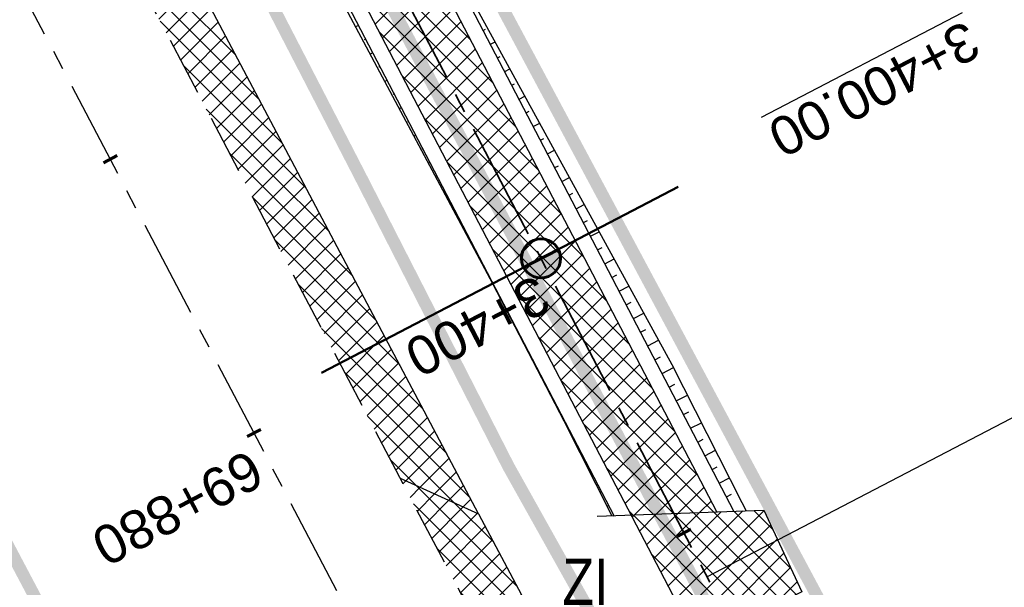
# Model space of a CAD drawing. Header units: metres. Extents: x 7529682 to 7533711, y 5721195 to 5727842.
# Tile 82 of 232: x 7531284 to 7531316, y 5724785 to 5724803. Entities that reach past the tile are written whole.
import ezdxf

# ---------------------------------------------------------------- set-up
doc = ezdxf.new("R2010")
doc.units = ezdxf.units.M
for name, pattern in [('817-dzialki-09-05-04$0$HIDDEN', [0.375, 0.25, -0.125]), ('ACAD_ISO05W100', [33, 24, -3, 0, -3, 0, -3]), ('CENTER', [50.800000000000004, 31.75, -6.35, 6.35, -6.35]), ('CENTER2', [28.575000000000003, 19.05, -3.175, 3.175, -3.175]), ('HIDDEN', [9.524999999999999, 6.35, -3.175])]:
    doc.linetypes.add(name, pattern=pattern)
for name, color, linetype in [('C-DROGI-SYTUACJA', 7, 'Continuous'), ('C-DROGI-SYTUACJA-ETYKIETY', 7, 'Continuous'), ('D-hatch-pobocza', 131, 'Continuous'), ('D-hatch-zjazdy-BA', 244, 'Continuous'), ('D-hatch-zjazdy-kruszywo', 111, 'Continuous'), ('D-pobocza', 60, 'Continuous'), ('D-rowy', 160, 'Continuous'), ('D-skarpa', 2, 'Continuous'), ('D-skarpa-kreskowanie', 2, 'Continuous')]:
    doc.layers.add(name, color=color, linetype=linetype)
for name, color, linetype, lineweight, true_color in [('D-hatch-ciag-pieszo-rowerowy', 7, 'Continuous', 13, 0xff9f80), ('D-LR-etap-III', 7, '817-dzialki-09-05-04$0$HIDDEN', 50, 0x00008f), ('D-przekroje-pop', 7, 'Continuous', 50, 0x000099)]:
    doc.layers.add(name, color=color, linetype=linetype, lineweight=lineweight, true_color=true_color)
for name, color, linetype, lineweight in [('D-krawędzie', 3, 'Continuous', 30), ('D-obrzeża', 2, 'Continuous', 30), ('D-oś', 10, 'CENTER', 30), ('D-pas-drogowy', 7, 'ACAD_ISO05W100', 50), ('D-zjazdy', 202, 'Continuous', 30), ('D-zjazdy-opis', 202, 'Continuous', 30)]:
    doc.layers.add(name, color=color, linetype=linetype, lineweight=lineweight)
doc.layers.add('poprzeczki', color=7, linetype='Continuous', true_color=0x0000c7)
doc.styles.add('2mm08', font='arial.ttf', dxfattribs={"width": 0.8})
doc.styles.get("Standard").update_dxf_attribs({"font": 'arial.ttf'})
pattern_1 = [(45, (0.8853450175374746, 0.4649341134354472), (-0.3367596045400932, 0.3367596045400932), []), (135, (0.8853450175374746, 0.4649341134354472), (-0.3367596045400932, -0.3367596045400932), [])]
pattern_2 = [(45, (0, 0), (-0.3367596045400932, 0.3367596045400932), []), (135, (0, 0), (-0.3367596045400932, -0.3367596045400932), [])]

# ---------------------------------------------------------------- blocks, each defined once
blk = doc.blocks.new('AeccTickLine')
at = {"color": 0, "linetype": 'ByBlock', "lineweight": -2}
blk.add_line((0, 1), (-3.673819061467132e-16, -1), dxfattribs=at)
blk = doc.blocks.new('kilometraz')
at = {"linetype": 'ByBlock', "lineweight": -2}
blk.add_hatch(color=0, dxfattribs=at).paths.add_polyline_path([(0, -0.28125, 0.4142135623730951), (0.28125, 0, 0.4142135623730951), (0, 0.28125)])
at = {"color": 0, "linetype": 'ByBlock', "lineweight": -2}
blk.add_line((0, 0.28125), (0, -0.28125), dxfattribs=at)
blk.add_circle((0, 0), 0.28125, dxfattribs=at)

msp = doc.modelspace()

# ---------------------------------------------------------------- hatches: boundary and pattern name
at = {"layer": 'D-hatch-ciag-pieszo-rowerowy'}
h = msp.add_hatch(dxfattribs=at)
h.set_pattern_fill('ANSI37', color=256, scale=0.15, style=0)
h.set_pattern_definition(pattern_1)
h.paths.add_polyline_path([(7531176.001662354, 5725035.63263457), (7531173.776119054, 5725034.493482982), (7531202.515371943, 5724979.795162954), (7531233.695975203, 5724920.949650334), (7531258.824090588, 5724873.473403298), (7531292.224994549, 5724809.507396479), (7531303.703463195, 5724787.477282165), (7531306.469608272, 5724787.578715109), (7531294.441068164, 5724810.664555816), (7531261.036940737, 5724874.63673589), (7531235.905024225, 5724922.120164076), (7531204.726462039, 5724980.961824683)])
at = {"layer": 'D-hatch-pobocza'}
h = msp.add_hatch(dxfattribs=at)
h.set_pattern_fill('ANSI37', color=256, scale=0.15, style=0)
h.set_pattern_definition(pattern_2)
h.paths.add_polyline_path([(7531224.12, 5724929.62), (7531213.15, 5724949.98), (7531200.73, 5724973.91), (7531188.83, 5724996.41), (7531176.889999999, 5725019.33), (7531166.91, 5725038.07), (7531158.980160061, 5725054.059290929), (7531158.14196267, 5725051.386259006), (7531167.380094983, 5725033.766927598), (7531197.164745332, 5724976.987689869), (7531228.151004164, 5724918.034426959), (7531253.152837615, 5724870.491119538), (7531286.7961686, 5724806.653565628), (7531296.234606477, 5724788.675232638), (7531298.77605959, 5724787.517560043), (7531278.139999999, 5724826.49), (7531263.88, 5724853.83), (7531259.009999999, 5724862.85), (7531247.509999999, 5724884.88), (7531235.21, 5724908.21)])
at = {"layer": 'D-hatch-zjazdy-BA'}
h = msp.add_hatch(dxfattribs=at)
h.set_pattern_fill('ANSI37', color=256, scale=0.15, style=0)
h.set_pattern_definition(pattern_1)
h.paths.add_polyline_path([(7531305.884352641, 5724783.291598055), (7531309.21761864, 5724784.998913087), (7531307.992141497, 5724787.634545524), (7531303.703463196, 5724787.477282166)])
at = {"layer": 'D-hatch-zjazdy-kruszywo'}
h = msp.add_hatch(dxfattribs=at)
h.set_pattern_fill('ANSI37', color=256, scale=0.15, style=0)
h.set_pattern_definition(pattern_2)
h.paths.add_polyline_path([(7531298.77605959, 5724787.517560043), (7531296.234606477, 5724788.675232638), (7531302.440936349, 5724776.853417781), (7531302.376963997, 5724780.71917558)])

# ---------------------------------------------------------------- linework, layer by layer
at = {"layer": 'C-DROGI-SYTUACJA', "color": 10, "linetype": 'CENTER2', "lineweight": 35, "ltscale": 0.2}
msp.add_lwpolyline([(7531154.313313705, 5725078.4002911, -0.06893621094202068), (7531156.868938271, 5725074.829562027), (7531166.993104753, 5725055.549823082, -0.06873154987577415), (7531168.47910387, 5725051.431584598), (7531169.100428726, 5725048.502816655, 0.0687825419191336), (7531171.889509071, 5725040.775727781), (7531203.620916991, 5724980.378493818), (7531234.800499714, 5724921.534907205), (7531259.930515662, 5724874.055069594), (7531293.333031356, 5724810.085976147), (7531313.159872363, 5724772.033203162), (7531341.528881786, 5724719.923105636, -0.009023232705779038), (7531346.533284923, 5724710.322073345), (7531363.734853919, 5724675.815312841), (7531380.064961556, 5724644.822693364), (7531398.584264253, 5724609.362510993), (7531424.896642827, 5724559.228182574), (7531446.141834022, 5724518.960513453), (7531474.815809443, 5724464.451899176), (7531498.201389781, 5724419.897359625)], format="xyb", dxfattribs=at)
at = {"layer": 'D-krawędzie', "linetype": 'HIDDEN', "ltscale": 0.3, "flags": 128}
msp.add_lwpolyline([(7530572.009999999, 5726166.06), (7530620.380949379, 5726072.761487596), (7530641.555222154, 5726032.007915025), (7530660.960861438, 5725995.070069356), (7530689.128213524, 5725941.540167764), (7530707.335918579, 5725907.031820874), (7530725.255781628, 5725873.092686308), (7530743.969545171, 5725837.653904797), (7530770.526708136, 5725787.119408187), (7530787.864146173, 5725754.266918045), (7530809.897571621, 5725712.541613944), (7530824.739035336, 5725684.389287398), (7530840.856259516, 5725653.693092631), (7530860.675070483, 5725616.154465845), (7530865.283000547, 5725607.394015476), (7530878.050274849, 5725583.079962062), (7530918.171722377, 5725507.178125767), (7530950.162943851, 5725446.305402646), (7530993.419108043, 5725364.264712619), (7531022.766433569, 5725308.719304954), (7531053.80955549, 5725249.872416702), (7531081.165622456, 5725197.874670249), (7531103.902359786, 5725154.540603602), (7531128.123220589, 5725108.448161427), (7531149.3, 5725068.249999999), (7531167.380094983, 5725033.766927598), (7531197.164745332, 5724976.987689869), (7531228.151004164, 5724918.034426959), (7531253.152837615, 5724870.491119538), (7531286.7961686, 5724806.653565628), (7531306.739858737, 5724768.664832), (7531335.094443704, 5724714.652299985), (7531357.3191504, 5724672.438740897), (7531373.644908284, 5724641.454376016), (7531392.161870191, 5724605.998675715), (7531418.480331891, 5724555.852756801), (7531439.726902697, 5724515.582472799), (7531468.399107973, 5724461.077223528), (7531491.782023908, 5724416.527754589), (7531531.990296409, 5724339.832565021), (7531557.226635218, 5724291.658956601), (7531569.851546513, 5724267.577443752), (7531591.375556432, 5724226.547822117), (7531610.003879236, 5724191.103071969), (7531616.882991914, 5724177.998849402), (7531629.984986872, 5724153.025496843), (7531641.006768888, 5724132.021778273), (7531664.906257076, 5724087.616922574), (7531677.64401952, 5724064.785715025), (7531683.112433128, 5724054.988140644), (7531686.752875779, 5724048.180044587), (7531695.447538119, 5724031.696667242), (7531703.748818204, 5724015.917210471), (7531709.214143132, 5724005.513965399), (7531719.388607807, 5723986.14687362), (7531726.295217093, 5723973.000144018), (7531732.740794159, 5723960.735633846), (7531735.13, 5723956.19)], dxfattribs=at)
at = {"layer": 'D-LR-etap-III', "ltscale": 10, "flags": 128}
msp.add_lwpolyline([(7531750.474471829, 5723895.103125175, 0.4, 0.4, 0), (7531750.505, 5723895.13, 0.4, 0.4, 0), (7531682.71, 5724022.92, 0.4, 0.4, 0), (7531619.177023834, 5724147.203692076, 0.4, 0.4, 0), (7531592.308960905, 5724198.48863389, 0.4, 0.4, 0), (7531553.263875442, 5724272.918564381, 0.4, 0.4, 0), (7531504.019999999, 5724366.79, 0.4, 0.4, 0), (7531482.09, 5724407.62, 0.4, 0.4, 0), (7531412.350402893, 5724541.182759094, 0.4, 0.4, 0), (7531388.463669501, 5724586.929768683, 0.4, 0.4, 0), (7531345.12, 5724669.94, 0.4, 0.4, 0), (7531127.66, 5725081.67, 0.4, 0.4, 0), (7531059.253139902, 5725211.040795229, 0.4, 0.4, 0), (7531008.007244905, 5725307.953830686, 0.4, 0.4, 0), (7530964.181635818, 5725390.835555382, 0.4, 0.4, 0), (7530914.557354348, 5725484.683561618, 0.4, 0.4, 0), (7530865.243241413, 5725577.493975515, 0.4, 0.4, 0), (7530840.085257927, 5725624.058651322, 0.4, 0.4, 0), (7530802.559525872, 5725694.924584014, 0.4, 0.4, 0), (7530755.54, 5725787.51, 0.4, 0.4, 0), (7530708.717810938, 5725876.303221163, 0.4, 0.4, 0), (7530695.12, 5725902.09, 0.4, 0.4, 0), (7530642.91397006, 5726001.07839487, 0.4, 0.4, 0), (7530634.934723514, 5726016.146615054, 0.4, 0.4, 0), (7530610.820000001, 5726061.929999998, 0.4, 0.4, 0), (7530610.820000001, 5726061.929999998, 0.4, 0.4, 0), (7530607.21, 5726063.51, 0.4, 0.4, 0), (7530597.42, 5726080.68, 0.4, 0.4, 0), (7530591.16, 5726088.44, 0.4, 0.4, 0), (7530581.28, 5726107.21, 0.4, 0.4, 0), (7530571.29, 5726130.56, 0.4, 0.4, 0), (7530549.554994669, 5726171.527317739, 0.4, 0.4, 0), (7530531.014309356, 5726206.473807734, 0.4, 0.4, 0), (7530516.461208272, 5726236.016618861, 0.4, 0.4, 0), (7530500.798929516, 5726266.141265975, 0.4, 0.4, 0), (7530491.349999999, 5726283.94, 0.4, 0.4, 0), (7530482.4, 5726303.41, 0.4, 0.4, 0), (7530482.4, 5726303.41, 0.4, 0.4, 0), (7530450.41, 5726357.28, 0.4, 0.4, 0), (7530397.759396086, 5726458.499907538, 0.4, 0.4, 0), (7530334.707815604, 5726583.664702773, 0.4, 0.4, 0), (7530303.939274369, 5726645.167943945, 0.4, 0.4, 0), (7530300.509779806, 5726651.777515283, 0.4, 0.4, 0), (7530289.213532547, 5726671.966724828, 0.4, 0.4, 0), (7530281.54, 5726685.57, 0.4, 0.4, 0), (7530261.37085633, 5726724.163374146, 0.4, 0.4, 0), (7530254.03, 5726738.21, 0.4, 0.4, 0), (7530197.219999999, 5726845.06, 0.4, 0.4, 0), (7530194.71, 5726849.15, 0.4, 0.4, 0), (7530195.92, 5726850.75, 0.4, 0.4, 0), (7530170.546669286, 5726892.961489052, 0.4, 0.4, 0), (7530143.174718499, 5726945.065838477, 0.4, 0.4, 0), (7530105.059999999, 5727018.32, 0.4, 0.4, 0), (7530100.059999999, 5727027.16, 0.4, 0.4, 0), (7530062.318670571, 5727099.625398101, 0.4, 0.4, 0), (7530015.378537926, 5727189.420463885, 0.4, 0.4, 0), (7529983.207960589, 5727250.206596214, 0.4, 0.4, 0), (7529953.284293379, 5727306.74720398, 0.4, 0.4, 0), (7529900.67053443, 5727406.15903814, 0.4, 0.4, 0), (7529890.630239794, 5727425.131178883, 0.4, 0.4, 0), (7529875.155383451, 5727454.426350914, 0.4, 0.4, 0), (7529857.560096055, 5727487.787346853, 0.4, 0.4, 0), (7529835.194401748, 5727530.19312405, 0.4, 0.4, 0), (7529811.740544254, 5727574.662079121, 0.4, 0.4, 0), (7529792.101859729, 5727611.922638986, 0.4, 0.4, 0), (7529768.066117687, 5727657.469613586, 0.4, 0.4, 0), (7529755.210566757, 5727682.131373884, 0.4, 0.4, 0), (7529753.309999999, 5727681.13, 0.4, 0.4, 0), (7529739.21, 5727707.77, 0.4, 0.4, 0), (7529735.394745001, 5727711.251990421, 0.4, 0.4, 0), (7529725.42, 5727730.2, 0.4, 0.4, 0), (7529723.55, 5727729.88, 0.4, 0.4, 0), (7529695.566668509, 5727782.932080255, 0.4, 0.4, 0), (7529717.67971874, 5727794.024357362, 0.4, 0.4, 0), (7529736.274870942, 5727758.647400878, 0.4, 0.4, 0), (7529736.274870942, 5727758.647400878, 0.4, 0.4, 0), (7529744.511003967, 5727750.406106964, 0.4, 0.4, 0), (7529744.511003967, 5727750.406106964, 0.4, 0.4, 0), (7529750.282568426, 5727738.549848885, 0.4, 0.4, 0), (7529777.108510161, 5727687.569424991, 0.4, 0.4, 0), (7529796.51537536, 5727651.329932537, 0.4, 0.4, 0), (7529814.937945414, 5727616.793170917, 0.4, 0.4, 0), (7529839.006722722, 5727572.303976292, 0.4, 0.4, 0), (7529860.617626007, 5727532.509108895, 0.4, 0.4, 0), (7529882.348967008, 5727491.504261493, 0.4, 0.4, 0), (7529904.865139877, 5727449.096370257, 0.4, 0.4, 0), (7529920.747384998, 5727418.884773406, 0.4, 0.4, 0), (7529946.676504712, 5727368.547487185, 0.4, 0.4, 0), (7529972.024701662, 5727320.573310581, 0.4, 0.4, 0), (7529987.740014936, 5727290.153392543, 0.4, 0.4, 0), (7529996.497385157, 5727273.661630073, 0.4, 0.4, 0), (7530017.541471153, 5727234.202689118, 0.4, 0.4, 0), (7530033.053657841, 5727204.864166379, 0.4, 0.4, 0), (7530051.622983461, 5727170.222745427, 0.4, 0.4, 0), (7530069.276612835, 5727137.015751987, 0.4, 0.4, 0), (7530089.385386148, 5727097.533639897, 0.4, 0.4, 0), (7530109.712512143, 5727060.746615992, 0.4, 0.4, 0), (7530136.769722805, 5727011.640131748, 0.4, 0.4, 0), (7530162.446686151, 5726962.743777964, 0.4, 0.4, 0), (7530187.674104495, 5726916.992101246, 0.4, 0.4, 0), (7530207.820739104, 5726879.335323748, 0.4, 0.4, 0), (7530230.625609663, 5726834.518686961, 0.4, 0.4, 0), (7530262.288093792, 5726776.61832811, 0.4, 0.4, 0), (7530277.509672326, 5726760.213143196, 0.4, 0.4, 0), (7530286.036865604, 5726744.106684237, 0.4, 0.4, 0), (7530288.097472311, 5726735.884066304, 0.4, 0.4, 0), (7530290.393870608, 5726725.046963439, 0.4, 0.4, 0), (7530296.17664807, 5726713.582980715, 0.4, 0.4, 0), (7530302.726195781, 5726701.18226779, 0.4, 0.4, 0), (7530325.685047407, 5726657.466383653, 0.4, 0.4, 0), (7530343.243978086, 5726623.648592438, 0.4, 0.4, 0), (7530360.229820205, 5726591.746871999, 0.4, 0.4, 0), (7530383.20855044, 5726548.059469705, 0.4, 0.4, 0), (7530406.017875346, 5726503.605514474, 0.4, 0.4, 0), (7530427.464919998, 5726462.620289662, 0.4, 0.4, 0), (7530447.9278544, 5726424.388014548, 0.4, 0.4, 0), (7530471.126878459, 5726379.920667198, 0.4, 0.4, 0), (7530490.501003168, 5726343.033350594, 0.4, 0.4, 0), (7530509.499458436, 5726306.733076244, 0.4, 0.4, 0), (7530529.890269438, 5726267.244072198, 0.4, 0.4, 0), (7530543.852446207, 5726238.990319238, 0.4, 0.4, 0), (7530554.808897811, 5726218.943990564, 0.4, 0.4, 0), (7530559.027108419, 5726212.223286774, 0.4, 0.4, 0), (7530563.060988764, 5726206.409670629, 0.4, 0.4, 0), (7530566.93354971, 5726200.463543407, 0.4, 0.4, 0), (7530569.771022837, 5726194.901501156, 0.4, 0.4, 0), (7530571.47319415, 5726191.282350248, 0.4, 0.4, 0), (7530572.839142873, 5726188.024533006, 0.4, 0.4, 0), (7530575.295071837, 5726182.034664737, 0.4, 0.4, 0), (7530579.736851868, 5726173.306070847, 0.4, 0.4, 0), (7530583.3, 5726167.41, 0.4, 0.4, 0), (7530593.4, 5726163.33, 0.4, 0.4, 0), (7530598.618375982, 5726155.264489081, 0.4, 0.4, 0), (7530608.258304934, 5726140.497132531, 0.4, 0.4, 0), (7530603.269999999, 5726136.83, 0.4, 0.4, 0), (7530606.53, 5726131.84, 0.4, 0.4, 0), (7530604.239057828, 5726124.21679044, 0.4, 0.4, 0), (7530605.847136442, 5726121.630127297, 0.4, 0.4, 0), (7530608.971611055, 5726116.164124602, 0.4, 0.4, 0), (7530618.114293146, 5726097.791111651, 0.4, 0.4, 0), (7530651.213125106, 5726034.959524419, 0.4, 0.4, 0), (7530670.243741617, 5725998.61095082, 0.4, 0.4, 0), (7530698.075474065, 5725945.952624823, 0.4, 0.4, 0), (7530716.505955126, 5725911.3051464, 0.4, 0.4, 0), (7530735.223454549, 5725875.667401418, 0.4, 0.4, 0), (7530752.504235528, 5725842.154920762, 0.4, 0.4, 0), (7530778.310652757, 5725793.501254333, 0.4, 0.4, 0), (7530797.499961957, 5725756.381811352, 0.4, 0.4, 0), (7530812.518974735, 5725728.28874362, 0.4, 0.4, 0), (7530820.039295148, 5725713.160404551, 0.4, 0.4, 0), (7530822.422446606, 5725710.193574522, 0.4, 0.4, 0), (7530833.154893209, 5725688.800634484, 0.4, 0.4, 0), (7530849.629354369, 5725656.158601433, 0.4, 0.4, 0), (7530867.98290276, 5725621.963939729, 0.4, 0.4, 0), (7530872.629809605, 5725612.88760475, 0.4, 0.4, 0), (7530880.354488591, 5725597.594500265, 0.4, 0.4, 0), (7530883.839446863, 5725593.389159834, 0.4, 0.4, 0), (7530891.782113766, 5725587.763349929, 0.4, 0.4, 0), (7530895.038670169, 5725584.280746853, 0.4, 0.4, 0), (7530897.033644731, 5725580.941110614, 0.4, 0.4, 0), (7530900.951646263, 5725579.945856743, 0.4, 0.4, 0), (7530904.80970798, 5725571.977328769, 0.4, 0.4, 0), (7530903.682362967, 5725568.566434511, 0.4, 0.4, 0), (7530908.900614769, 5725558.844845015, 0.4, 0.4, 0), (7530910.252030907, 5725545.671606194, 0.4, 0.4, 0), (7530912.872986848, 5725538.645543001, 0.4, 0.4, 0), (7530945.278171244, 5725478.464284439, 0.4, 0.4, 0), (7530959.692318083, 5725450.24628822, 0.4, 0.4, 0), (7531002.82670893, 5725368.192370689, 0.4, 0.4, 0), (7531044.703532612, 5725290.314293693, 0.4, 0.4, 0), (7531064.098839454, 5725253.212562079, 0.4, 0.4, 0), (7531083.010253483, 5725216.677517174, 0.4, 0.4, 0), (7531113.013137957, 5725158.465613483, 0.4, 0.4, 0), (7531137.364304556, 5725113.07076138, 0.4, 0.4, 0), (7531150.830830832, 5725086.711759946, 0.4, 0.4, 0), (7531159.745663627, 5725076.640848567, 0.4, 0.4, 0), (7531166.309999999, 5725074.58, 0.4, 0.4, 0), (7531172.29, 5725062.58, 0.4, 0.4, 0), (7531170.589828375, 5725055.605912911, 0.4, 0.4, 0), (7531173.732823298, 5725044.080706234, 0.4, 0.4, 0), (7531215.342008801, 5724964.859648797, 0.4, 0.4, 0), (7531238.054496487, 5724921.684649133, 0.4, 0.4, 0), (7531262.389821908, 5724875.282876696, 0.4, 0.4, 0), (7531295.587160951, 5724811.265731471, 0.4, 0.4, 0), (7531348.487908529, 5724712.362812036, 0.4, 0.4, 0), (7531363.740817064, 5724682.68394264, 0.4, 0.4, 0), (7531366.986905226, 5724675.865317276, 0.4, 0.4, 0), (7531382.541261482, 5724646.110625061, 0.4, 0.4, 0), (7531401.299165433, 5724610.874551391, 0.4, 0.4, 0), (7531428.964837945, 5724558.862274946, 0.4, 0.4, 0), (7531449.111202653, 5724520.397801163, 0.4, 0.4, 0), (7531477.292992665, 5724465.831467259, 0.4, 0.4, 0), (7531500.996290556, 5724421.112506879, 0.4, 0.4, 0), (7531512.121834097, 5724400.549045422, 0.4, 0.4, 0), (7531513.78163794, 5724396.757451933, 0.4, 0.4, 0), (7531526.32, 5724379.39, 0.4, 0.4, 0), (7531566.783642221, 5724302.73628205, 0.4, 0.4, 0), (7531578.579156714, 5724282.774819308, 0.4, 0.4, 0), (7531584.232619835, 5724273.111246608, 0.4, 0.4, 0), (7531590.109283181, 5724263.508189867, 0.4, 0.4, 0), (7531593.027899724, 5724258.771479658, 0.4, 0.4, 0), (7531595.711841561, 5724254.226824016, 0.4, 0.4, 0), (7531601.659976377, 5724243.898197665, 0.4, 0.4, 0), (7531606.097733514, 5724235.986407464, 0.4, 0.4, 0), (7531609.382207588, 5724230.799061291, 0.4, 0.4, 0), (7531611.580260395, 5724227.671180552, 0.4, 0.4, 0), (7531612.707802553, 5724225.86410867, 0.4, 0.4, 0), (7531618.665224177, 5724214.480919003, 0.4, 0.4, 0), (7531619.885522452, 5724212.333950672, 0.4, 0.4, 0), (7531620.931818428, 5724210.787064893, 0.4, 0.4, 0), (7531623.518605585, 5724207.111542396, 0.4, 0.4, 0), (7531626.143926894, 5724203.61306897, 0.4, 0.4, 0), (7531632.022984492, 5724196.485954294, 0.4, 0.4, 0), (7531653.949089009, 5724152.617641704, 0.4, 0.4, 0), (7531656.750690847, 5724143.103797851, 0.4, 0.4, 0), (7531659.61440691, 5724133.254504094, 0.4, 0.4, 0), (7531661.627147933, 5724128.646047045, 0.4, 0.4, 0.01093811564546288), (7531674.314987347, 5724101.43546424, 0.4, 0.4, 0), (7531685.137626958, 5724081.408252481, 0.4, 0.4, 0), (7531692.159945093, 5724066.277333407, 0.4, 0.4, 0), (7531699.662164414, 5724051.388120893, 0.4, 0.4, 0), (7531704.480624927, 5724040.808561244, 0.4, 0.4, 0), (7531704.480624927, 5724040.808561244, 0.4, 0.4, 0), (7531704.401251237, 5724037.368913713, 0.4, 0.4, 0), (7531720.383609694, 5724003.441317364, 0.4, 0.4, 0), (7531728.79890528, 5723986.206298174, 0.4, 0.4, 0), (7531733.237926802, 5723977.192631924, 0.4, 0.4, 0), (7531736.750027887, 5723969.505210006, 0.4, 0.4, 0), (7531737.336143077, 5723968.518916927, 0.4, 0.4, 0), (7531738.285051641, 5723967.699360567, 0.4, 0.4, 0), (7531742.180915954, 5723962.346428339, 0.4, 0.4, 0), (7531744.286141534, 5723958.615526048, 0.4, 0.4, 0), (7531755.393260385, 5723944.192617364, 0.4, 0.4, 0), (7531758.69, 5723936.76, 0.4, 0.4, 0), (7531780.08, 5723929.25, 0.4, 0.4, 0), (7531792.611989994, 5723906.337708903, 0.4, 0.4, 0), (7531792.611989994, 5723906.337708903, 0.4, 0.4, 0), (7531756.962094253, 5723883.055323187, 0.4, 0.4, 0), (7531750.46, 5723895.130000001, 0.4, 0.4, 0), (7531750.46, 5723895.130000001, 0, 0, 0)], format="xyseb", dxfattribs=at)
at = {"layer": 'D-obrzeża'}
for points in [[(7531306.469608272, 5724787.578715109), (7531294.441068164, 5724810.664555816), (7531261.036940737, 5724874.63673589), (7531235.905024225, 5724922.120164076), (7531204.726462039, 5724980.961824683), (7531173.078268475, 5725041.196618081, -0.06878949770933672), (7531170.288801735, 5725048.924442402), (7531169.644367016, 5725051.962144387, 0.06857369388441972), (7531168.255622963, 5725055.814645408), (7531166.709236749, 5725058.763974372, -0.2909904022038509), (7531166.888084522, 5725060.902702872), (7531168.105220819, 5725062.504529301)], [(7531162.547399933, 5725061.317843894), (7531165.881540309, 5725054.958839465, -0.06857369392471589), (7531167.270284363, 5725051.106338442), (7531167.914945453, 5725048.067569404, 0.06878949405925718), (7531170.704411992, 5725040.339745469), (7531202.515371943, 5724979.795162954), (7531233.695975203, 5724920.949650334), (7531258.824090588, 5724873.473403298), (7531292.224994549, 5724809.507396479), (7531312.052212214, 5724771.453899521), (7531340.423454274, 5724719.339022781, -0.009020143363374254), (7531345.426151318, 5724709.741280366), (7531362.628782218, 5724675.232985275), (7531378.958019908, 5724644.242016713), (7531397.476854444, 5724608.78273076), (7531423.790449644, 5724558.646084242), (7531445.035916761, 5724518.377892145), (7531473.709538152, 5724463.869950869), (7531497.094585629, 5724419.316425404), (7531505.905040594, 5724402.510940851, -0.03317121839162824), (7531508.586352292, 5724396.450655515), (7531511.248060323, 5724389.164100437)]]:
    msp.add_lwpolyline(points, format="xyb", dxfattribs=at)
at = {"layer": 'D-oś', "ltscale": 0.1}
msp.add_lwpolyline([(7531488.682972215, 5724414.901138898), (7531465.30154836, 5724459.447768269), (7531436.630334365, 5724513.951133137), (7531415.382990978, 5724554.222881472), (7531389.061122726, 5724604.375291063), (7531370.54547166, 5724639.828481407), (7531354.22214964, 5724670.808223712), (7531331.99647235, 5724713.023626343), (7531303.640952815, 5724767.037938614), (7531283.698553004, 5724805.024214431), (7531250.055061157, 5724868.862076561), (7531225.052886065, 5724916.406033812), (7531194.065303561, 5724975.361817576), (7531164.280332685, 5725032.141666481), (7531146.201824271, 5725066.621712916), (7531125.025790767, 5725106.818458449), (7531100.803065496, 5725152.914450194), (7531078.067230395, 5725196.24679728), (7531050.712974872, 5725248.241100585), (7531019.671816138, 5725307.084268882), (7530990.323090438, 5725362.632329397), (7530947.065833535, 5725444.675091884), (7530915.075467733, 5725505.546186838), (7530874.953735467, 5725581.448561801)], dxfattribs=at)
at = {"layer": 'D-pas-drogowy', "ltscale": 0.2, "flags": 128}
msp.add_lwpolyline([(7531633.018560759, 5724182.834272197, 0.4, 0.4, 0), (7531617.558899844, 5724211.608162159, 0.4, 0.4, 0), (7531566.783642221, 5724302.73628205, 0.4, 0.4, 0), (7531538.419082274, 5724356.469679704, 0.4, 0.4, 0), (7531526.32, 5724379.39, 0.4, 0.4, 0), (7531516.102085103, 5724393.607319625, 0.4, 0.4, 0.001485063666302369), (7531513.78037409, 5724396.837773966, 0.4, 0.4, 0), (7531501.87, 5724413.41, 0.4, 0.4, 0), (7531474.926107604, 5724464.507896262, 0.4, 0.4, 0), (7531446.200436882, 5724518.992313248, 0.4, 0.4, 0), (7531424.962185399, 5724559.262257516, 0.4, 0.4, 0), (7531398.444460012, 5724609.565801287, 0.4, 0.4, 0), (7531379.647455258, 5724645.216004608, 0.4, 0.4, 0), (7531365.23, 5724672.56, 0.4, 0.4, 0), (7531341.305752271, 5724717.915356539, 0.4, 0.4, 0), (7531312.899996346, 5724771.788898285, 0.4, 0.4, 0), (7531292.590923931, 5724810.306502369, 0.4, 0.4, 0), (7531259.391619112, 5724873.271351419, 0.4, 0.4, 0), (7531233.740401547, 5724921.922582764, 0.4, 0.4, 0), (7531203.072738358, 5724980.092044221, 0.4, 0.4, 0), (7531173.471398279, 5725036.225177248, 0.4, 0.4, 0), (7531168.269999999, 5725046.09, 0.4, 0.4, 0), (7531172.29, 5725062.58, 0.4, 0.4, 0), (7531166.309999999, 5725074.58, 0.4, 0.4, 0), (7531150.32, 5725079.6, 0.4, 0.4, 0), (7531141.5, 5725096.43, 0.4, 0.4, 0), (7531109.311735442, 5725157.814415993, 0.4, 0.4, 0), (7531086.641300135, 5725201.047918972, 0.4, 0.4, 0), (7531059.198258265, 5725253.383662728, 0.4, 0.4, 0), (7531028.206828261, 5725312.48946212, 0.4, 0.4, 0), (7530999.104694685, 5725367.990143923, 0.4, 0.4, 0), (7530956.247527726, 5725449.724815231, 0.4, 0.4, 0), (7530924.397774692, 5725510.463768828, 0.4, 0.4, 0), (7530897.509999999, 5725561.74, 0.4, 0.4, 0), (7530894.46, 5725566.14, 0.4, 0.4, 0), (7530892.16, 5725570.49, 0.4, 0.4, 0), (7530869.362688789, 5725613.307018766, 0.4, 0.4, 0), (7530861.693971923, 5725627.704613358, 0.4, 0.4, 0), (7530852.74, 5725644.52, 0.4, 0.4, 0), (7530831.509999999, 5725684.2, 0.4, 0.4, 0), (7530811.13, 5725722.52, 0.4, 0.4, 0), (7530792.3476413, 5725757.940652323, 0.4, 0.4, 0), (7530768.03, 5725803.8, 0.4, 0.4, 0), (7530748.768542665, 5725840.178507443, 0.4, 0.4, 0), (7530727.7, 5725879.97, 0.4, 0.4, 0), (7530712.0981582, 5725909.54523909, 0.4, 0.4, 0), (7530693.644105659, 5725944.645156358, 0.4, 0.4, 0), (7530665.702224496, 5725997.538976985, 0.4, 0.4, 0), (7530641.759999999, 5726042.88, 0.4, 0.4, 0), (7530616.5, 5726091.48, 0.4, 0.4, 0), (7530604.628439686, 5726114.319880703, 0.4, 0.4, -0.007762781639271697), (7530602.5, 5726118.43, 0.4, 0.4, 0), (7530603.992037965, 5726123.394821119, 0.4, 0.4, 0), (7530606.53, 5726131.84, 0.4, 0.4, 0), (7530603.269999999, 5726136.83, 0.4, 0.4, 0), (7530593.775620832, 5726151.368713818, 0.4, 0.4, 0), (7530590.202637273, 5726156.84001263, 0.4, 0.4, 0), (7530583.3, 5726167.41, 0.4, 0.4, 0), (7530580.578343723, 5726170.427567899, 0.4, 0.4, 0), (7530575.849999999, 5726175.67, 0.4, 0.4, 0), (7530569.009999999, 5726186.66, 0.4, 0.4, 0), (7530562.555322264, 5726199.189409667, 0.4, 0.4, 0), (7530555.67, 5726211.39, 0.4, 0.4, 0), (7530548.29, 5726224.23, 0.4, 0.4, 0), (7530540.58, 5726237.71, 0.4, 0.4, 0), (7530532.679999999, 5726252.65, 0.4, 0.4, 0), (7530524.059999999, 5726269.35, 0.4, 0.4, 0), (7530502.82, 5726309.91, 0.4, 0.4, 0), (7530488.83, 5726336.63, 0.4, 0.4, 0), (7530466.03, 5726380.16, 0.4, 0.4, 0), (7530438.469999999, 5726432.77, 0.4, 0.4, 0), (7530424.53, 5726459.09, 0.4, 0.4, 0), (7530401.63, 5726502.97, 0.4, 0.4, 0), (7530383.38, 5726538.06, 0.4, 0.4, 0), (7530353.969999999, 5726593.52, 0.4, 0.4, 0), (7530338.469999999, 5726622.74, 0.4, 0.4, 0), (7530322.009999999, 5726653.88, 0.4, 0.4, 0), (7530297.54, 5726700.33, 0.4, 0.4, 0), (7530287.38, 5726719.6, 0.4, 0.4, 0), (7530285.94993921, 5726722.315508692, 0.4, 0.4, 0), (7530280.259999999, 5726733.12, 0.4, 0.4, 0), (7530266.73, 5726758.74, 0.4, 0.4, 0), (7530260.42, 5726770.47, 0.4, 0.4, 0), (7530253.25, 5726783.82, 0.4, 0.4, 0), (7530244.95, 5726799.33, 0.4, 0.4, 0), (7530239.389999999, 5726808.49, 0.4, 0.4, 0), (7530238.29, 5726807.9, 0.4, 0.4, 0), (7530218.11, 5726850.67, 0.4, 0.4, 0), (7530175.906646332, 5726928.168028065, 0.4, 0.4, 0), (7530096.679999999, 5727076.15, 0.4, 0.4, 0), (7530094.679999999, 5727079.89, 0.4, 0.4, 0), (7530064.59693469, 5727135.522637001, 0.4, 0.4, 0), (7530046.730970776, 5727168.8921561, 0.4, 0.4, 0), (7530025.803045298, 5727208.461374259, 0.4, 0.4, 0), (7530012.846501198, 5727232.979315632, 0.4, 0.4, 0), (7529994.15, 5727268.45, 0.4, 0.4, 0), (7529981.670868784, 5727291.93018666, 0.4, 0.4, 0), (7529949.889999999, 5727351.73, 0.4, 0.4, 0), (7529924.75, 5727399.03, 0.4, 0.4, 0), (7529915.515824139, 5727417.099754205, 0.4, 0.4, 0), (7529885.83, 5727475.19, 0.4, 0.4, 0), (7529862.559999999, 5727519.97, 0.4, 0.4, 0), (7529852.984923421, 5727538.191086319, 0.4, 0.4, 0), (7529836.513084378, 5727569.51130111, 0.4, 0.4, 0), (7529815.36890814, 5727609.140983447, 0.4, 0.4, 0), (7529792.795203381, 5727651.247499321, 0.4, 0.4, 0), (7529774.199114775, 5727685.858348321, 0.4, 0.4, 0), (7529746.966026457, 5727736.059440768, 0.4, 0.4, 0), (7529733.92, 5727757.62, 0.4, 0.4, 0), (7529708.607472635, 5727806.388536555, 0.4, 0.4, 0), (7529688.491967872, 5727796.344621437, 0.4, 0.4, 0), (7529723.55, 5727729.88, 0.4, 0.4, 0), (7529725.42, 5727730.2, 0.4, 0.4, 0), (7529735.38, 5727711.28, 0.4, 0.4, 0), (7529739.21, 5727707.77, 0.4, 0.4, 0), (7529753.309999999, 5727681.13, 0.4, 0.4, 0), (7529755.178396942, 5727682.114424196, 0.4, 0.4, 0), (7529792.101859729, 5727611.922638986, 0.4, 0.4, 0), (7529811.740544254, 5727574.662079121, 0.4, 0.4, 0), (7529835.194401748, 5727530.19312405, 0.4, 0.4, 0), (7529857.560096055, 5727487.787346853, 0.4, 0.4, 0), (7529875.155383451, 5727454.426350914, 0.4, 0.4, 0), (7529890.630239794, 5727425.131178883, 0.4, 0.4, 0), (7529900.67053443, 5727406.15903814, 0.4, 0.4, 0), (7529953.284293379, 5727306.74720398, 0.4, 0.4, 0), (7529983.207960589, 5727250.206596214, 0.4, 0.4, 0), (7530015.378537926, 5727189.420463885, 0.4, 0.4, 0), (7530062.318670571, 5727099.625398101, 0.4, 0.4, 0), (7530100.059999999, 5727027.16, 0.4, 0.4, 0), (7530105.059999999, 5727018.32, 0.4, 0.4, 0), (7530143.174718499, 5726945.065838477, 0.4, 0.4, 0), (7530170.546669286, 5726892.961489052, 0.4, 0.4, 0), (7530195.92, 5726850.75, 0.4, 0.4, 0), (7530194.71, 5726849.15, 0.4, 0.4, 0), (7530197.219999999, 5726845.06, 0.4, 0.4, 0), (7530254.03, 5726738.21, 0.4, 0.4, 0), (7530261.37085633, 5726724.163374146, 0.4, 0.4, 0), (7530281.54, 5726685.57, 0.4, 0.4, 0), (7530289.213532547, 5726671.966724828, 0.4, 0.4, 0), (7530300.509779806, 5726651.777515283, 0.4, 0.4, 0), (7530303.939274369, 5726645.167943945, 0.4, 0.4, 0), (7530334.707815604, 5726583.664702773, 0.4, 0.4, 0), (7530397.759396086, 5726458.499907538, 0.4, 0.4, 0), (7530450.41, 5726357.28, 0.4, 0.4, 0), (7530482.4, 5726303.41, 0.4, 0.4, 0), (7530483.687990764, 5726301.003383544, 0.4, 0.4, 0), (7530491.349999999, 5726283.94, 0.4, 0.4, 0), (7530512.67, 5726243.78, 0.4, 0.4, 0), (7530529.429999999, 5726209.46, 0.4, 0.4, 0), (7530571.29, 5726130.56, 0.4, 0.4, 0), (7530581.28, 5726107.21, 0.4, 0.4, 0), (7530591.16, 5726088.44, 0.4, 0.4, 0), (7530597.42, 5726080.68, 0.4, 0.4, 0), (7530607.21, 5726063.51, 0.4, 0.4, 0), (7530610.820000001, 5726061.929999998, 0.4, 0.4, 0), (7530634.934723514, 5726016.146615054, 0.4, 0.4, 0), (7530642.91397006, 5726001.07839487, 0.4, 0.4, 0), (7530695.12, 5725902.09, 0.4, 0.4, 0), (7530708.717810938, 5725876.303221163, 0.4, 0.4, 0), (7530755.54, 5725787.51, 0.4, 0.4, 0), (7530802.559525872, 5725694.924584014, 0.4, 0.4, 0), (7530840.085257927, 5725624.058651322, 0.4, 0.4, 0), (7530865.243241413, 5725577.493975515, 0.4, 0.4, 0), (7530914.557354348, 5725484.683561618, 0.4, 0.4, 0), (7530964.181635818, 5725390.835555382, 0.4, 0.4, 0), (7531008.007244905, 5725307.953830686, 0.4, 0.4, 0), (7531059.253139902, 5725211.040795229, 0.4, 0.4, 0), (7531127.66, 5725081.67, 0.4, 0.4, 0), (7531345.12, 5724669.94, 0.4, 0.4, 0), (7531388.463669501, 5724586.929768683, 0.4, 0.4, 0), (7531412.350402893, 5724541.182759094, 0.4, 0.4, 0), (7531482.09, 5724407.62, 0.4, 0.4, 0), (7531504.019999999, 5724366.79, 0.4, 0.4, 0), (7531519.374444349, 5724337.520497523, 0.4, 0.4, 0), (7531563.748815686, 5724252.931583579, 0.4, 0.4, 0), (7531602.175111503, 5724179.681224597, 0.4, 0.4, 0), (7531619.177023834, 5724147.203692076, 0.4, 0.4, 0), (7531625.038493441, 5724135.63500206, 0.4, 0.4, 0), (7531656.796442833, 5724073.31633882, 0.4, 0.4, 0), (7531675.12, 5724037.36, 0.4, 0.4, 0), (7531682.71, 5724022.92, 0.4, 0.4, 0), (7531705.565196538, 5723979.810545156, 0.4, 0.4, 0), (7531736.605941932, 5723921.261514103, 0.4, 0.4, 0), (7531750.46, 5723895.130000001, 0.4, 0.4, 0), (7531740.769999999, 5723886.56, 0.4, 0.4, 0), (7531732.86, 5723885, 0.4, 0.4, 0), (7531722.179999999, 5723887.77, 0.4, 0.4, 0), (7531729.87, 5723862.17, 0.4, 0.4, 0), (7531742.92, 5723861.93, 0.4, 0.4, 0), (7531763.71, 5723859.52, 0.4, 0.4, 0), (7531768.42, 5723854.12, 0.4, 0.4, 0), (7531787.42, 5723817.97, 0.4, 0.4, 0), (7531795.57, 5723809.82, 0.4, 0.4, 0), (7531816.346897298, 5723819.850397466, 0.4, 0.4, 0), (7531816.346897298, 5723819.850397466, 0.4, 0.4, 0), (7531805.059999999, 5723843.23, 0.4, 0.4, 0), (7531803.61, 5723886.23, 0.4, 0.4, 0), (7531803.61, 5723886.23, 0.4, 0.4, 0), (7531780.08, 5723929.25, 0.4, 0.4, 0), (7531758.69, 5723936.76, 0.4, 0.4, 0), (7531749.3590272, 5723946.412126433, 0.4, 0.4, 0), (7531742.71, 5723953.29, 0.4, 0.4, 0), (7531735.177368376, 5723967.877529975, 0.4, 0.4, 0), (7531722.37, 5723992.68, 0.4, 0.4, 0), (7531705.041669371, 5724030.885563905, 0.4, 0.4, 0), (7531699.469999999, 5724043.17, 0.4, 0.4, 0), (7531692.69, 5724058.11, 0.4, 0.4, 0), (7531679.672010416, 5724084.016803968, 0.4, 0.4, 0), (7531674.55, 5724094.21, 0.4, 0.4, 0), (7531666.633166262, 5724114.002855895, 0.4, 0.4, 0), (7531649, 5724153.82, 0.4, 0.4, 0), (7531641.49, 5724149.34, 0.4, 0.4, 0), (7531626.04, 5724179.34, 0.4, 0.4, 0), (7531633.03, 5724182.84, 0, 0, 0)], format="xyseb", dxfattribs=at)
at = {"layer": 'D-pobocza'}
for points in [[(7531307.02283738, 5724787.599001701), (7531294.884488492, 5724810.895593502), (7531261.479510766, 5724874.86940241), (7531236.346942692, 5724922.354061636), (7531205.168680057, 5724981.195157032), (7531173.553039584, 5725041.367993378, -0.06878949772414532), (7531170.763572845, 5725049.095817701), (7531170.119183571, 5725052.133305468, 0.06857369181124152), (7531168.730439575, 5725055.985806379), (7531167.152059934, 5725058.996154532, -0.29099040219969), (7531167.286195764, 5725060.600200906), (7531168.706932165, 5725062.469977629)], [(7531162.211571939, 5725060.88159827), (7531165.406723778, 5725054.787678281, -0.06857369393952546), (7531166.795467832, 5725050.935177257), (7531167.440174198, 5725047.896194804, 0.06878949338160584), (7531170.229640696, 5725040.168370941), (7531202.073153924, 5724979.561830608), (7531233.254165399, 5724920.715547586), (7531258.381520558, 5724873.24073678), (7531291.781779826, 5724809.275964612), (7531303.155836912, 5724787.446242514)]]:
    msp.add_lwpolyline(points, format="xyb", dxfattribs=at)
msp.add_lwpolyline([(7531298.77605959, 5724787.517560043), (7531278.139999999, 5724826.49), (7531263.88, 5724853.83), (7531259.009999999, 5724862.85), (7531247.509999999, 5724884.88), (7531235.21, 5724908.21), (7531224.12, 5724929.62), (7531213.15, 5724949.98), (7531200.73, 5724973.91), (7531188.83, 5724996.41), (7531176.889999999, 5725019.33), (7531166.91, 5725038.07), (7531158.980160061, 5725054.059290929), (7531158.14196267, 5725051.386259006)], dxfattribs=at)
at = {"layer": 'D-przekroje-pop'}
msp.add_lwpolyline([(7531305.224200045, 5724798.084531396), (7531300.789996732, 5724795.77415459), (7531293.695271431, 5724792.077551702)], dxfattribs=at)
at = {"layer": 'D-rowy', "linetype": 'HIDDEN', "ltscale": 0.1, "const_width": 0.4, "flags": 128}
msp.add_lwpolyline([(7531506.121399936, 5724397.133351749), (7531489.190578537, 5724429.34060068), (7531483.400111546, 5724440.512095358), (7531478.412312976, 5724450.146766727), (7531462.901323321, 5724479.304166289), (7531434.632959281, 5724532.161646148), (7531396.749002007, 5724604.644561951), (7531378.596106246, 5724640.173238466), (7531368.21, 5724659.05), (7531363.9, 5724666.92), (7531355.876537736, 5724682.661796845), (7531338.032693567, 5724716.834919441), (7531309.901853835, 5724770.33291588), (7531304.158114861, 5724781.147276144), (7531299.737467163, 5724789.052054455), (7531294.930113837, 5724798.468047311), (7531279.862466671, 5724827.641362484), (7531247.714582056, 5724888.416734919), (7531220.373424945, 5724940.87265548), (7531195.513546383, 5724987.526839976), (7531168.705641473, 5725038.836315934), (7531161.295913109, 5725053.454680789), (7531161.295913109, 5725053.454680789)], dxfattribs=at)
at = {"layer": 'D-skarpa', "linetype": 'Continuous'}
msp.add_lwpolyline([(7531230.708019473, 5724934.052577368, -0.0002231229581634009), (7531256.277173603, 5724885.355907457), (7531258.573697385, 5724880.914253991), (7531261.647828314, 5724874.964004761), (7531263.151207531, 5724872.010750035), (7531267.688052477, 5724863.098524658), (7531270.048955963, 5724858.690702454), (7531272.444355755, 5724854.300893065), (7531274.718840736, 5724849.847946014), (7531276.998616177, 5724845.397761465), (7531279.375307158, 5724840.998182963), (7531281.742612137, 5724836.593703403), (7531286.350380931, 5724827.718512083), (7531288.531242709, 5724823.211257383), (7531290.81527323, 5724818.766720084), (7531293.118803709, 5724814.330934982), (7531294.924077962, 5724810.915273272), (7531295.462517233, 5724809.897772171), (7531297.814760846, 5724805.499934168), (7531302.620318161, 5724796.727816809), (7531305.022377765, 5724792.341383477), (7531307.282538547, 5724787.881015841), (7531307.417044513, 5724787.613457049)], format="xyb", dxfattribs=at)
msp.add_lwpolyline([(7531266.812251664, 5724857.000603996), (7531269.0837259, 5724852.546084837), (7531271.47581551, 5724848.154546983), (7531280.42000382, 5724830.262474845), (7531282.740762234, 5724825.833690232), (7531291.634207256, 5724809.198907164), (7531292.168616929, 5724808.196084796), (7531299.223434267, 5724794.95792012), (7531301.524622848, 5724790.518929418), (7531303.07919335, 5724787.45439055)], dxfattribs=at)
at = {"layer": 'D-skarpa-kreskowanie', "linetype": 'Continuous'}
for p, q in [((7531294.893039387, 5724803.304661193, 108.6257712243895), (7531294.800911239, 5724803.256659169, 108.5565120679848)), ((7531298.9248196, 5724803.141167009, 108.7595507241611), (7531298.995661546, 5724803.178078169, 108.7062938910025)), ((7531295.124077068, 5724802.861240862, 108.6267123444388), (7531295.080074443, 5724802.838313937, 108.5936325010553)), ((7531299.15585728, 5724802.697746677, 108.7604918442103), (7531299.306781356, 5724802.77638346, 108.6470316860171)), ((7531295.355114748, 5724802.41782053, 108.627653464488), (7531295.271232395, 5724802.374114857, 108.5645932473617)), ((7531299.386894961, 5724802.254326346, 108.7614329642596), (7531299.466977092, 5724802.29605197, 108.7012296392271)), ((7531295.586152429, 5724801.974400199, 108.6285945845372), (7531295.546272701, 5724801.95362145, 108.598614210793)), ((7531299.617932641, 5724801.810906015, 108.7623740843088), (7531299.787337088, 5724801.899171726, 108.6350209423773)), ((7531295.817190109, 5724801.530979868, 108.6295357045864), (7531295.741553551, 5724801.491570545, 108.572674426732)), ((7531299.848970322, 5724801.367485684, 108.763315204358), (7531299.938292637, 5724801.414025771, 108.6961653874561)), ((7531296.04822779, 5724801.087559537, 108.6304768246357), (7531296.012470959, 5724801.068928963, 108.6035959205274)), ((7531300.080008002, 5724800.924065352, 108.7642563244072), (7531300.267892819, 5724801.021959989, 108.6230101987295)), ((7531296.27926547, 5724800.644139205, 108.6314179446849), (7531296.211874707, 5724800.609026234, 108.580755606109)), ((7531300.311045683, 5724800.480645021, 108.7651974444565), (7531300.409608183, 5724800.531999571, 108.6911011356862)), ((7531296.510303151, 5724800.200718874, 108.6323590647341), (7531296.478669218, 5724800.184236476, 108.6085776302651)), ((7531300.542083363, 5724800.03722469, 108.7661385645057), (7531300.748448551, 5724800.144748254, 108.6109994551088)), ((7531296.741340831, 5724799.757298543, 108.6333001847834), (7531296.682195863, 5724799.726481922, 108.5888367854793)), ((7531300.773121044, 5724799.593804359, 108.7670796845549), (7531300.88092373, 5724799.649973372, 108.6860368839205)), ((7531296.972378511, 5724799.313878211, 108.6342413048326), (7531296.944867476, 5724799.299543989, 108.613559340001)), ((7531301.004158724, 5724799.150384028, 108.7680208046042), (7531301.229004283, 5724799.267536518, 108.5989887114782)), ((7531297.203416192, 5724798.87045788, 108.6351824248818), (7531297.152517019, 5724798.84393761, 108.596917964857)), ((7531301.235196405, 5724798.706963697, 108.7689619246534), (7531301.352239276, 5724798.767947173, 108.680972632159)), ((7531297.434453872, 5724798.427037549, 108.6361235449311), (7531297.411065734, 5724798.414851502, 108.6185410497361)), ((7531301.466234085, 5724798.263543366, 108.7699030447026), (7531301.709560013, 5724798.390324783, 108.5869779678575)), ((7531297.665491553, 5724797.983617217, 108.6370646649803), (7531297.622838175, 5724797.961393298, 108.6049991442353)), ((7531301.697271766, 5724797.820123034, 108.7708441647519), (7531301.823554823, 5724797.885920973, 108.6759083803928)), ((7531297.896529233, 5724797.540196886, 108.6380057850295), (7531297.877263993, 5724797.530159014, 108.6235227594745)), ((7531301.928309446, 5724797.376702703, 108.7717852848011), (7531302.190115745, 5724797.513113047, 108.5749672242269)), ((7531298.127566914, 5724797.096776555, 108.6389469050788), (7531298.09315933, 5724797.078848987, 108.613080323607)), ((7531302.159347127, 5724796.933282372, 108.7727264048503), (7531302.294870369, 5724797.003894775, 108.6708441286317)), ((7531298.358604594, 5724796.653356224, 108.639888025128), (7531298.343462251, 5724796.645466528, 108.6285044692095)), ((7531302.390384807, 5724796.48986204, 108.7736675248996), (7531302.670656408, 5724796.635893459, 108.5629678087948)), ((7531298.589642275, 5724796.209935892, 108.6408291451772), (7531298.563480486, 5724796.196304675, 108.6211615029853)), ((7531302.621422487, 5724796.046441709, 108.7746086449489), (7531302.766142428, 5724796.121845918, 108.6658125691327)), ((7531298.820679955, 5724795.766515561, 108.6417702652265), (7531298.80966051, 5724795.760774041, 108.6334861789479)), ((7531302.852460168, 5724795.603021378, 108.7755497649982), (7531303.151068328, 5724795.758606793, 108.5510651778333)), ((7531299.051717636, 5724795.32309523, 108.6427113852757), (7531299.033801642, 5724795.313760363, 108.6292426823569)), ((7531303.083497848, 5724795.159601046, 108.7764908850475), (7531303.237386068, 5724795.239782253, 108.6608023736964)), ((7531299.282755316, 5724794.879674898, 108.6436525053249), (7531299.275370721, 5724794.875827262, 108.6381009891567)), ((7531303.314535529, 5724794.716180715, 108.7774320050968), (7531303.631480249, 5724794.881320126, 108.539162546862)), ((7531299.513792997, 5724794.436254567, 108.6445936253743), (7531299.498104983, 5724794.428080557, 108.6327998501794)), ((7531303.545573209, 5724794.272760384, 108.7783731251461), (7531303.708629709, 5724794.357718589, 108.655792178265)), ((7531299.744830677, 5724793.992834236, 108.6455347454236), (7531299.736527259, 5724793.988507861, 108.6392924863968)), ((7531303.77661089, 5724793.829340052, 108.7793142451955), (7531304.111892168, 5724794.00403346, 108.5272599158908)), ((7531299.975868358, 5724793.549413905, 108.6464758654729), (7531299.958342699, 5724793.540282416, 108.6333006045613)), ((7531304.00764857, 5724793.385919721, 108.7802553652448), (7531304.179873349, 5724793.475654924, 108.6507819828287)), ((7531300.206906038, 5724793.105993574, 108.6474169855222), (7531300.197683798, 5724793.10118846, 108.6404839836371)), ((7531304.238686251, 5724792.94249939, 108.7811964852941), (7531304.592304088, 5724793.126746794, 108.5153572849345)), ((7531300.437943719, 5724792.662573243, 108.6483581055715), (7531300.418580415, 5724792.652484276, 108.6338013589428)), ((7531304.469723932, 5724792.499079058, 108.7821376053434), (7531304.65111699, 5724792.59359126, 108.6457717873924)), ((7531300.668981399, 5724792.219152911, 108.6492992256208), (7531300.658840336, 5724792.213869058, 108.6416754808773)), ((7531304.700761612, 5724792.055658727, 108.7830787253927), (7531305.069742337, 5724792.247910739, 108.5056901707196)), ((7531300.900019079, 5724791.77573258, 108.6502403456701), (7531300.878818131, 5724791.764686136, 108.6343021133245)), ((7531304.931799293, 5724791.612238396, 108.7840198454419), (7531305.113778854, 5724791.707056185, 108.6472131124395)), ((7531301.13105676, 5724791.332312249, 108.6511814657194), (7531301.119996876, 5724791.326549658, 108.6428669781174)), ((7531305.162836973, 5724791.168818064, 108.7849609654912), (7531305.521774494, 5724791.355837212, 108.5151225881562)), ((7531301.36209444, 5724790.888891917, 108.6521225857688), (7531301.339055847, 5724790.876887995, 108.6348028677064)), ((7531305.393874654, 5724790.725397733, 108.7859020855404), (7531305.570832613, 5724790.817599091, 108.652870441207)), ((7531301.593132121, 5724790.445471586, 108.653063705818), (7531301.580775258, 5724790.439033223, 108.6448225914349)), ((7531305.624912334, 5724790.281977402, 108.7868432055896), (7531305.97380665, 5724790.463763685, 108.5245550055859)), ((7531301.824169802, 5724790.002051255, 108.6540048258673), (7531301.794630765, 5724789.986660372, 108.6447254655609)), ((7531305.855950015, 5724789.838557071, 108.7877843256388), (7531306.027886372, 5724789.928141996, 108.6585277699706)), ((7531302.055207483, 5724789.558630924, 108.6549459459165), (7531302.038025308, 5724789.549678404, 108.6539076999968)), ((7531306.086987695, 5724789.395136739, 108.7887254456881), (7531306.425838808, 5724789.571690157, 108.5339874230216)), ((7531302.247055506, 5724789.094791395, 108.6610134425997), (7531302.286245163, 5724789.115210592, 108.6558870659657)), ((7531306.318025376, 5724788.951716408, 108.7896665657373), (7531306.484940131, 5724789.038684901, 108.6641850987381)), ((7531302.473267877, 5724788.648856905, 108.6691574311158), (7531302.49527536, 5724788.660323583, 108.6629928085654)), ((7531306.549063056, 5724788.508296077, 108.7906076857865), (7531306.877870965, 5724788.679616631, 108.5434198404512)), ((7531302.699480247, 5724788.202922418, 108.677301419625), (7531302.748320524, 5724788.22836993, 108.6577693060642)), ((7531306.780100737, 5724788.064875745, 108.7915488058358), (7531306.94199389, 5724788.149227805, 108.6698424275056)), ((7531302.925692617, 5724787.756987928, 108.6854454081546), (7531302.952525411, 5724787.770968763, 108.672077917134))]:
    msp.add_line(p, q, dxfattribs=at)
at = {"layer": 'D-zjazdy', "linetype": 'ByBlock'}
msp.add_lwpolyline([(7531296.234606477, 5724788.675232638), (7531298.77605959, 5724787.517560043), (7531302.376963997, 5724780.71917558), (7531302.440936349, 5724776.85341778)], dxfattribs=at)
at = {"layer": 'D-zjazdy'}
msp.add_lwpolyline([(7531302.609517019, 5724787.43716779), (7531307.992141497, 5724787.634545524), (7531309.21761864, 5724784.998913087), (7531305.233618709, 5724782.958288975)], dxfattribs=at)
at = {"layer": 'D-zjazdy-opis', "color": 202, "linetype": 'Continuous', "lineweight": 30}
msp.add_line((7531306.151181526, 5724785.484671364), (7531333.681958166, 5724799.829180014), dxfattribs=at)

# ---------------------------------------------------------------- block references
at = {"layer": 'C-DROGI-SYTUACJA-ETYKIETY', "color": 2, "linetype": 'Continuous', "lineweight": 60, "xscale": 0.25, "yscale": 0.25, "zscale": 0.25, "rotation": 297.6990057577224}
for p in [(7531286.869969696, 5724798.983301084), (7531291.518236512, 5724790.129284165)]:
    msp.add_blockref('AeccTickLine', p, dxfattribs=at)
at = {"layer": 'poprzeczki', "color": 10, "linetype": 'Continuous', "lineweight": 60, "xscale": 2.249999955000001, "yscale": 2.249999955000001, "zscale": 2.249999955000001, "rotation": 297.5211080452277}
msp.add_blockref('kilometraz', (7531300.789996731, 5724795.774154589), dxfattribs=at)
at = {"layer": 'poprzeczki', "color": 2, "linetype": 'Continuous', "lineweight": 60, "xscale": 0.2499999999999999, "yscale": 0.2499999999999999, "zscale": 0.2499999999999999, "rotation": 297.5211080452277}
msp.add_blockref('AeccTickLine', (7531305.410750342, 5724786.905747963), dxfattribs=at)

# ---------------------------------------------------------------- texts
at = {"layer": 'C-DROGI-SYTUACJA-ETYKIETY', "color": 2}
for s, rotation, p in [('3+400', 207.5211080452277, (7531300.630709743, 5724795.268311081)), ('69+880', 207.6990057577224, (7531291.360520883, 5724789.622948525))]:
    msp.add_text(s, height=1.25, rotation=rotation, dxfattribs=at).set_placement(p)
at = {"layer": 'D-przekroje-pop', "lineweight": 30}
msp.add_text('%%U3+400.00', height=1.25, rotation=207.5211080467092, dxfattribs=at).set_placement((7531314.518781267, 5724803.491136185))
at = {"layer": 'D-zjazdy-opis', "style": '2mm08', "width": 0.8}
msp.add_text('ZI', height=1.5, dxfattribs=at).set_placement((7531301.482012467, 5724784.57394817))

doc.saveas('drawing.dxf')
